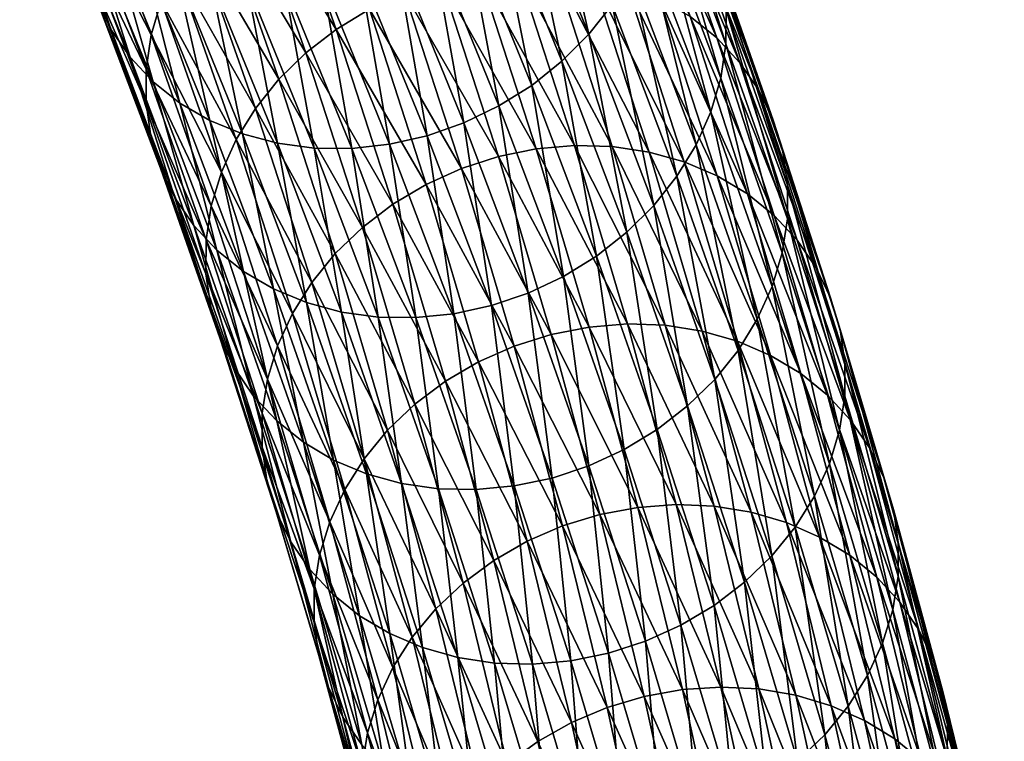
# Model space of a CAD drawing. Header units: centimetres. Extents: x -1886 to 2760, y -2774 to 68.
# Tile 55 of 77: x 2.528 to 3.085, y 65.016 to 65.425. Entities that reach past the tile are written whole.
import ezdxf

# ---------------------------------------------------------------- set-up
doc = ezdxf.new("R2010")
doc.units = ezdxf.units.CM
doc.layers.get('0').update_dxf_attribs({"true_color": 0x086e87})

msp = doc.modelspace()

# ---------------------------------------------------------------- meshes
at = {"color": 9, "true_color": 0xc1c1c1}
mesh = msp.add_polyface(dxfattribs=at)
corners = [(2.7199, 65.56389, -1128.96472), (2.76057, 65.47074, -1128.85315), (2.74081, 65.46101, -1128.85193), (2.84331, 65.56557, -1128.84607), (2.88229, 65.46985, -1128.73291), (2.874, 65.45112, -1128.73584), (2.85013, 65.41647, -1128.73987), (2.81131, 65.5118, -1128.85254), (2.82434, 65.52869, -1128.85095), (2.86322, 65.43322, -1128.73816), (2.83506, 65.54673, -1128.84875), (2.88683, 65.31953, -1128.62683), (2.83489, 65.40118, -1128.74097), (2.79614, 65.49636, -1128.85339), (2.87154, 65.3044, -1128.62805), (2.81781, 65.38758, -1128.74133), (2.77912, 65.4826, -1128.85364), (2.85439, 65.29095, -1128.62854), (2.77936, 65.36631, -1128.74011), (2.7992, 65.37589, -1128.74109), (2.81582, 65.27001, -1128.62769), (2.83572, 65.27942, -1128.62854), (2.75862, 65.35909, -1128.7384), (2.72012, 65.45361, -1128.85022), (2.79501, 65.26294, -1128.62634), (2.73733, 65.35426, -1128.73621), (2.77366, 65.25827, -1128.62427), (2.75214, 65.25606, -1128.62158), (2.77795, 65.34057, -1128.32434), (2.74582, 65.43987, -1128.43762), (2.72587, 65.43063, -1128.43701), (2.75794, 65.33149, -1128.32385), (2.79887, 65.34731, -1128.32532), (2.76669, 65.44678, -1128.43884), (2.82032, 65.35165, -1128.32703), (2.78809, 65.45129, -1128.44067), (2.71144, 65.53783, -1128.55054), (2.73225, 65.54489, -1128.552), (2.86336, 65.35295, -1128.33228), (2.83103, 65.45289, -1128.44629), (2.80966, 65.45334, -1128.44324), (2.84195, 65.35355, -1128.32935), (2.77513, 65.55177, -1128.55676), (2.7536, 65.54956, -1128.55408), (2.88419, 65.34978, -1128.33569), (2.85182, 65.44986, -1128.44983), (2.90411, 65.34419, -1128.33948), (2.8717, 65.44439, -1128.45386), (2.79644, 65.55146, -1128.55994), (2.81719, 65.54857, -1128.5636), (2.83702, 65.54321, -1128.56775), (2.89033, 65.43658, -1128.45825), (2.76888, 65.22004, -1128.21094), (2.73915, 65.32028, -1128.32422), (2.7219, 65.30716, -1128.32507), (2.80777, 65.23999, -1128.21057), (2.78771, 65.23108, -1128.21045), (2.82874, 65.24657, -1128.21155), (2.85025, 65.25075, -1128.21301), (2.89338, 65.25173, -1128.2179), (2.87192, 65.25249, -1128.21509)]
mesh.append_faces([[corners[k] for k in face] for face in [(0, 1, 2), (3, 4, 5), (6, 7, 8), (8, 9, 6), (10, 5, 9), (11, 6, 9), (7, 6, 12), (12, 13, 7), (6, 11, 14), (14, 12, 6), (13, 12, 15), (15, 16, 13), (12, 14, 17), (17, 15, 12), (18, 2, 1), (1, 19, 18), (19, 1, 16), (16, 15, 19), (20, 18, 19), (19, 21, 20), (21, 19, 15), (15, 17, 21), (2, 18, 22), (22, 23, 2), (18, 20, 24), (24, 22, 18), (23, 22, 25), (22, 24, 26), (26, 25, 22), (25, 26, 27), (28, 29, 30), (30, 31, 28), (29, 28, 32), (32, 33, 29), (33, 32, 34), (34, 35, 33), (36, 29, 33), (37, 33, 35), (38, 39, 40), (40, 41, 38), (42, 40, 39), (41, 40, 35), (35, 34, 41), (43, 35, 40), (39, 38, 44), (44, 45, 39), (46, 47, 45), (48, 39, 45), (49, 45, 47), (50, 47, 51), (52, 53, 54), (55, 28, 31), (56, 31, 53), (57, 32, 28), (32, 57, 58), (58, 34, 32), (59, 38, 41), (41, 60, 59), (60, 41, 34), (34, 58, 60)]], dxfattribs={"vtx2": -1, "color": 9})
mesh = msp.add_polyface(dxfattribs=at)
corners = [(2.88266, 65.56473, -1128.71155), (2.91964, 65.46706, -1128.59753), (2.92509, 65.44904, -1128.60254), (2.88811, 65.54668, -1128.71643), (2.92778, 65.43025, -1128.6073), (2.95442, 65.36791, -1128.48328), (2.98693, 65.26736, -1128.36841), (2.99237, 65.24937, -1128.37341), (2.95986, 65.34991, -1128.48816), (2.99503, 65.23064, -1128.3783), (2.96254, 65.33115, -1128.49292), (2.95953, 65.2927, -1128.50159), (2.92483, 65.39165, -1128.61572), (2.92771, 65.41101, -1128.61169), (2.96244, 65.31197, -1128.49744), (2.99491, 65.21152, -1128.38281), (2.88794, 65.48909, -1128.72937), (2.89078, 65.50854, -1128.72546), (2.89083, 65.52784, -1128.72107), (2.91914, 65.37251, -1128.61926), (2.88229, 65.46985, -1128.73291), (2.9108, 65.3539, -1128.62244), (2.874, 65.45112, -1128.73584), (2.95381, 65.27366, -1128.50525), (2.94543, 65.25517, -1128.50854), (2.92136, 65.22106, -1128.51318), (2.88683, 65.31953, -1128.62683), (2.89998, 65.33614, -1128.62488), (2.93455, 65.23753, -1128.51111), (2.86322, 65.43322, -1128.73816), (2.85182, 65.44986, -1128.44983), (2.88419, 65.34978, -1128.33569), (2.90411, 65.34419, -1128.33948), (2.93986, 65.32615, -1128.34839), (2.90739, 65.42654, -1128.46301), (2.89033, 65.43658, -1128.45825), (2.92277, 65.33627, -1128.34375), (2.87265, 65.52556, -1128.57715), (2.85562, 65.53551, -1128.57239), (2.8717, 65.44439, -1128.45386), (2.95502, 65.31393, -1128.35327), (2.92253, 65.41441, -1128.4679), (2.96806, 65.2999, -1128.35828), (2.93555, 65.40041, -1128.47302), (2.88777, 65.51349, -1128.58215), (2.90078, 65.49954, -1128.58728), (2.94625, 65.38483, -1128.47815), (2.97876, 65.28429, -1128.3634), (2.91147, 65.48399, -1128.59241), (2.86336, 65.35295, -1128.33228), (2.89338, 65.25173, -1128.2179), (2.91425, 65.24843, -1128.22107), (2.9342, 65.24271, -1128.22485), (2.97001, 65.22446, -1128.23352), (2.9529, 65.23467, -1128.229), (2.98519, 65.21217, -1128.23828)]
mesh.append_faces([[corners[k] for k in face] for face in [(0, 1, 2), (3, 2, 4), (5, 6, 7), (7, 8, 5), (9, 10, 8), (1, 5, 8), (8, 2, 1), (2, 8, 10), (10, 4, 2), (11, 12, 13), (13, 14, 11), (15, 14, 10), (14, 13, 4), (4, 10, 14), (12, 16, 17), (17, 13, 12), (13, 17, 18), (18, 4, 13), (16, 12, 19), (19, 20, 16), (20, 19, 21), (21, 22, 20), (12, 11, 23), (23, 19, 12), (19, 23, 24), (24, 21, 19), (25, 26, 27), (28, 27, 21), (21, 24, 28), (29, 27, 26), (27, 29, 22), (22, 21, 27), (30, 31, 32), (33, 34, 35), (35, 36, 33), (34, 37, 38), (38, 35, 34), (36, 35, 39), (39, 32, 36), (34, 33, 40), (40, 41, 34), (41, 40, 42), (42, 43, 41), (37, 34, 41), (41, 44, 37), (44, 41, 43), (43, 45, 44), (6, 5, 46), (46, 47, 6), (5, 1, 48), (48, 46, 5), (47, 46, 43), (43, 42, 47), (46, 48, 45), (45, 43, 46), (49, 50, 51), (51, 31, 49), (52, 32, 31), (53, 33, 36), (54, 36, 32), (55, 40, 33)]], dxfattribs={"vtx2": -1, "color": 9})
mesh = msp.add_polyface(dxfattribs=at)
corners = [(2.7002, 65.55399, -1128.96338), (2.74081, 65.46101, -1128.85193), (2.72012, 65.45361, -1128.85022), (2.67959, 65.54644, -1128.96143), (2.69889, 65.44862, -1128.84778), (2.63708, 65.53865, -1128.95557), (2.67749, 65.44612, -1128.84473), (2.65628, 65.44615, -1128.84119), (2.65842, 65.54131, -1128.95874), (2.61593, 65.53855, -1128.9519), (2.63563, 65.44878, -1128.83716), (2.59533, 65.54107, -1128.94775), (2.61588, 65.45392, -1128.83276), (2.57562, 65.5461, -1128.94312), (2.59735, 65.46143, -1128.828), (2.73733, 65.35426, -1128.73621), (2.6946, 65.35206, -1128.72998), (2.71586, 65.35189, -1128.7334), (2.6739, 65.35482, -1128.72607), (2.6541, 65.36006, -1128.7218), (2.61854, 65.37753, -1128.71228), (2.58038, 65.47122, -1128.823), (2.63554, 65.36767, -1128.71716), (2.60344, 65.38955, -1128.70715), (2.5653, 65.48318, -1128.81787), (2.59045, 65.40345, -1128.70203), (2.55231, 65.49706, -1128.81262), (2.62649, 65.30828, -1128.59094), (2.54163, 65.51258, -1128.80737), (2.57976, 65.41899, -1128.69678), (2.57158, 65.43591, -1128.69165), (2.60763, 65.34076, -1128.58069), (2.6158, 65.32384, -1128.58582), (2.53345, 65.52951, -1128.80225), (2.56613, 65.45396, -1128.68677), (2.60218, 65.35878, -1128.57568), (2.52798, 65.54758, -1128.79736), (2.56341, 65.4728, -1128.68213), (2.59948, 65.37758, -1128.57104), (2.63641, 65.31935, -1128.45093), (2.60243, 65.41618, -1128.5625), (2.59956, 65.39682, -1128.56653), (2.5663, 65.51155, -1128.67383), (2.56346, 65.49211, -1128.67773), (2.60812, 65.43532, -1128.55896), (2.57195, 65.53079, -1128.67029), (2.61646, 65.45393, -1128.55591), (2.64213, 65.33839, -1128.44714), (2.65051, 65.35689, -1128.44397), (2.67458, 65.391, -1128.43933), (2.64043, 65.48831, -1128.55151), (2.62729, 65.4717, -1128.55334), (2.66139, 65.37453, -1128.44128), (2.58024, 65.54953, -1128.66736), (2.7219, 65.30716, -1128.32507), (2.68993, 65.40598, -1128.43787), (2.73915, 65.32028, -1128.32422), (2.70713, 65.41926, -1128.43713), (2.65573, 65.50344, -1128.55029), (2.67287, 65.51688, -1128.54968), (2.69155, 65.52842, -1128.5498), (2.72587, 65.43063, -1128.43701), (2.74582, 65.43987, -1128.43762), (2.75794, 65.33149, -1128.32385)]
mesh.append_faces([[corners[k] for k in face] for face in [(0, 1, 2), (3, 2, 4), (5, 6, 7), (8, 4, 6), (9, 7, 10), (11, 10, 12), (13, 12, 14), (15, 4, 2), (16, 7, 6), (6, 17, 16), (17, 6, 4), (4, 15, 17), (7, 16, 18), (18, 10, 7), (10, 18, 19), (19, 12, 10), (20, 21, 14), (14, 22, 20), (22, 14, 12), (12, 19, 22), (21, 20, 23), (23, 24, 21), (24, 23, 25), (25, 26, 24), (27, 25, 23), (28, 29, 30), (29, 28, 26), (26, 25, 29), (31, 30, 29), (32, 29, 25), (33, 30, 34), (30, 31, 35), (35, 34, 30), (36, 34, 37), (34, 35, 38), (38, 37, 34), (39, 40, 41), (40, 42, 43), (43, 41, 40), (41, 43, 37), (37, 38, 41), (42, 40, 44), (45, 44, 46), (47, 44, 40), (44, 47, 48), (48, 46, 44), (49, 50, 51), (51, 52, 49), (52, 51, 46), (46, 48, 52), (53, 46, 51), (54, 55, 49), (56, 57, 55), (50, 49, 55), (55, 58, 50), (58, 55, 57), (57, 59, 58), (60, 61, 62), (63, 61, 57), (59, 57, 61)]], dxfattribs={"vtx2": -1, "color": 9})
mesh = msp.add_polyface(dxfattribs=at)
corners = [(2.73082, 65.25637, -1128.61829), (2.6946, 65.35206, -1128.72998), (2.71586, 65.35189, -1128.7334), (2.75214, 65.25606, -1128.62158), (2.73733, 65.35426, -1128.73621), (2.71008, 65.25926, -1128.61462), (2.6739, 65.35482, -1128.72607), (2.69024, 65.26461, -1128.61047), (2.6541, 65.36006, -1128.7218), (2.74412, 65.16219, -1128.50269), (2.72424, 65.16766, -1128.49866), (2.68856, 65.1855, -1128.4895), (2.65462, 65.28226, -1128.60107), (2.67165, 65.27232, -1128.60596), (2.70561, 65.17547, -1128.49426), (2.61854, 65.37753, -1128.71228), (2.63554, 65.36767, -1128.71716), (2.6395, 65.29433, -1128.59607), (2.60344, 65.38955, -1128.70715), (2.62649, 65.30828, -1128.59094), (2.67342, 65.19764, -1128.48462), (2.66039, 65.21162, -1128.47949), (2.67322, 65.14611, -1128.35742), (2.64152, 65.24413, -1128.46924), (2.64969, 65.22721, -1128.47437), (2.60763, 65.34076, -1128.58069), (2.6158, 65.32384, -1128.58582), (2.57976, 65.41899, -1128.69678), (2.59045, 65.40345, -1128.70203), (2.66779, 65.1641, -1128.35242), (2.63609, 65.26213, -1128.46423), (2.66512, 65.18282, -1128.34766), (2.63341, 65.28089, -1128.45947), (2.60218, 65.35878, -1128.57568), (2.59948, 65.37758, -1128.57104), (2.66817, 65.22115, -1128.33887), (2.63641, 65.31935, -1128.45093), (2.63351, 65.30007, -1128.45496), (2.66524, 65.20195, -1128.34302), (2.59956, 65.39682, -1128.56653), (2.67392, 65.2401, -1128.33508), (2.64213, 65.33839, -1128.44714), (2.68235, 65.25848, -1128.33167), (2.65051, 65.35689, -1128.44397), (2.60243, 65.41618, -1128.5625), (2.7065, 65.29233, -1128.32666), (2.67458, 65.391, -1128.43933), (2.66139, 65.37453, -1128.44128), (2.69326, 65.276, -1128.32886), (2.7219, 65.30716, -1128.32507), (2.68993, 65.40598, -1128.43787), (2.73915, 65.32028, -1128.32422), (2.70713, 65.41926, -1128.43713), (2.75794, 65.33149, -1128.32385), (2.7119, 65.15881, -1128.21912), (2.73614, 65.19238, -1128.21375), (2.72285, 65.17619, -1128.21619), (2.75158, 65.20707, -1128.21204)]
mesh.append_faces([[corners[k] for k in face] for face in [(0, 1, 2), (2, 3, 0), (3, 2, 4), (1, 0, 5), (5, 6, 1), (6, 5, 7), (7, 8, 6), (9, 5, 0), (10, 7, 5), (11, 12, 13), (13, 14, 11), (14, 13, 7), (12, 15, 16), (16, 13, 12), (13, 16, 8), (8, 7, 13), (15, 12, 17), (17, 18, 15), (18, 17, 19), (12, 11, 20), (20, 17, 12), (17, 20, 21), (21, 19, 17), (22, 23, 24), (23, 25, 26), (26, 24, 23), (24, 26, 19), (19, 21, 24), (27, 26, 25), (28, 19, 26), (29, 30, 23), (31, 32, 30), (25, 23, 30), (30, 33, 25), (33, 30, 32), (32, 34, 33), (35, 36, 37), (37, 38, 35), (39, 37, 36), (38, 37, 32), (32, 31, 38), (37, 39, 34), (34, 32, 37), (36, 35, 40), (40, 41, 36), (41, 40, 42), (42, 43, 41), (44, 36, 41), (45, 46, 47), (47, 48, 45), (48, 47, 43), (43, 42, 48), (46, 45, 49), (50, 49, 51), (52, 51, 53), (54, 42, 40), (55, 45, 48), (48, 56, 55), (56, 48, 42), (45, 55, 57), (57, 49, 45)]], dxfattribs={"vtx2": -1, "color": 9})
mesh = msp.add_polyface(dxfattribs=at)
corners = [(2.95986, 65.34991, -1128.48816), (2.99237, 65.24937, -1128.37341), (2.99503, 65.23064, -1128.3783), (2.99199, 65.19232, -1128.38708), (2.95953, 65.2927, -1128.50159), (2.96244, 65.31197, -1128.49744), (2.99491, 65.21152, -1128.38281), (2.96254, 65.33115, -1128.49292), (2.98623, 65.17337, -1128.39087), (2.95381, 65.27366, -1128.50525), (2.97781, 65.15499, -1128.39417), (2.94543, 65.25517, -1128.50854), (2.95365, 65.12115, -1128.39917), (2.92136, 65.22106, -1128.51318), (2.93455, 65.23753, -1128.51111), (2.96689, 65.13747, -1128.39697), (2.89998, 65.33614, -1128.62488), (2.93825, 65.10632, -1128.40076), (2.906, 65.20608, -1128.51465), (2.921, 65.09319, -1128.40173), (2.98693, 65.26736, -1128.36841), (3.01713, 65.16547, -1128.2533), (3.02256, 65.1475, -1128.2583), (3.05039, 65.0444, -1128.14282), (3.02521, 65.1288, -1128.26318), (3.05304, 65.02573, -1128.14771), (3.02213, 65.0906, -1128.27209), (3.02508, 65.10973, -1128.26782), (3.01634, 65.07174, -1128.276), (3.00789, 65.05347, -1128.27942), (2.99694, 65.03607, -1128.28235), (2.9463, 65.04585, -1127.98804), (2.92104, 65.14933, -1128.10315), (2.89954, 65.15025, -1128.10059), (2.89338, 65.25173, -1128.2179), (2.94195, 65.14589, -1128.1062), (2.91425, 65.24843, -1128.22107), (2.88419, 65.34978, -1128.33569), (2.9342, 65.24271, -1128.22485), (2.96193, 65.14003, -1128.10974), (2.96725, 65.04226, -1127.99097), (2.98727, 65.03626, -1127.99438), (3.00603, 65.02799, -1127.99829), (2.98066, 65.13188, -1128.11377), (2.92277, 65.33627, -1128.34375), (2.9529, 65.23467, -1128.229), (2.97001, 65.22446, -1128.23352), (2.90411, 65.34419, -1128.33948), (2.9978, 65.12157, -1128.11816), (2.93986, 65.32615, -1128.34839), (2.98519, 65.21217, -1128.23828), (3.013, 65.10919, -1128.1228), (2.95502, 65.31393, -1128.35327), (2.99824, 65.19807, -1128.24316), (2.96806, 65.2999, -1128.35828), (3.02607, 65.09503, -1128.12769), (2.97876, 65.28429, -1128.3634), (3.00896, 65.18242, -1128.24829), (3.04497, 65.06238, -1128.13782), (3.03679, 65.07935, -1128.13269)]
mesh.append_faces([[corners[k] for k in face] for face in [(0, 1, 2), (3, 4, 5), (5, 6, 3), (7, 2, 6), (4, 3, 8), (8, 9, 4), (9, 8, 10), (10, 11, 9), (12, 13, 14), (14, 15, 12), (16, 14, 13), (15, 14, 11), (11, 10, 15), (13, 12, 17), (17, 18, 13), (18, 17, 19), (20, 21, 22), (22, 1, 20), (23, 22, 21), (1, 22, 24), (24, 2, 1), (25, 24, 22), (26, 3, 6), (6, 27, 26), (27, 6, 2), (2, 24, 27), (3, 26, 28), (28, 8, 3), (8, 28, 29), (29, 10, 8), (30, 15, 10), (31, 32, 33), (34, 32, 35), (35, 36, 34), (37, 36, 38), (36, 35, 39), (39, 38, 36), (40, 35, 32), (41, 39, 35), (42, 43, 39), (44, 45, 46), (47, 38, 45), (48, 46, 45), (45, 43, 48), (43, 45, 38), (38, 39, 43), (49, 46, 50), (46, 48, 51), (51, 50, 46), (52, 50, 53), (53, 54, 52), (50, 51, 55), (55, 53, 50), (21, 20, 56), (56, 57, 21), (57, 56, 54), (54, 53, 57), (58, 21, 57), (57, 59, 58), (59, 57, 53), (53, 55, 59)]], dxfattribs={"vtx2": -1, "color": 9})
mesh = msp.add_polyface(dxfattribs=at)
corners = [(2.921, 65.09319, -1128.40173), (2.88881, 65.19279, -1128.51538), (2.906, 65.20608, -1128.51465), (2.88683, 65.31953, -1128.62683), (2.92136, 65.22106, -1128.51318), (2.87154, 65.3044, -1128.62805), (2.85439, 65.29095, -1128.62854), (2.88221, 65.07291, -1128.40161), (2.85012, 65.17218, -1128.51489), (2.87008, 65.18143, -1128.5155), (2.90222, 65.08199, -1128.40198), (2.81582, 65.27001, -1128.62769), (2.83572, 65.27942, -1128.62854), (2.86129, 65.06617, -1128.40051), (2.82925, 65.16528, -1128.51367), (2.83983, 65.06182, -1128.3988), (2.80785, 65.16077, -1128.51172), (2.79501, 65.26294, -1128.62634), (2.77366, 65.25827, -1128.62427), (2.79679, 65.06052, -1128.39368), (2.76491, 65.15916, -1128.50623), (2.78628, 65.15871, -1128.50928), (2.73082, 65.25637, -1128.61829), (2.75214, 65.25606, -1128.62158), (2.81821, 65.05992, -1128.39661), (2.77596, 65.06368, -1128.39026), (2.74412, 65.16219, -1128.50269), (2.75604, 65.06928, -1128.38635), (2.72424, 65.16766, -1128.49866), (2.73738, 65.07719, -1128.38208), (2.76345, 65.09127, -1128.10046), (2.73614, 65.19238, -1128.21375), (2.72285, 65.17619, -1128.21619), (2.75013, 65.07521, -1128.10303), (2.77894, 65.1058, -1128.09851), (2.75158, 65.20707, -1128.21204), (2.7219, 65.30716, -1128.32507), (2.76888, 65.22004, -1128.21094), (2.79628, 65.11861, -1128.09729), (2.86037, 65.03542, -1127.9823), (2.83526, 65.13824, -1128.09668), (2.81516, 65.1295, -1128.09668), (2.75794, 65.33149, -1128.32385), (2.78771, 65.23108, -1128.21045), (2.80777, 65.23999, -1128.21057), (2.73915, 65.32028, -1128.32422), (2.77795, 65.34057, -1128.32434), (2.82874, 65.24657, -1128.21155), (2.85627, 65.14465, -1128.09729), (2.87782, 65.14867, -1128.09863), (2.85025, 65.25075, -1128.21301), (2.88142, 65.04166, -1127.98279), (2.90301, 65.0455, -1127.98389), (2.92477, 65.04691, -1127.98572), (2.89954, 65.15025, -1128.10059), (2.92104, 65.14933, -1128.10315), (2.89338, 65.25173, -1128.2179), (2.87192, 65.25249, -1128.21509)]
mesh.append_faces([[corners[k] for k in face] for face in [(0, 1, 2), (3, 4, 2), (2, 5, 3), (5, 2, 1), (1, 6, 5), (7, 8, 9), (9, 10, 7), (8, 11, 12), (12, 9, 8), (10, 9, 1), (1, 0, 10), (9, 12, 6), (6, 1, 9), (8, 7, 13), (13, 14, 8), (14, 13, 15), (15, 16, 14), (11, 8, 14), (14, 17, 11), (17, 14, 16), (16, 18, 17), (19, 20, 21), (20, 22, 23), (23, 21, 20), (24, 21, 16), (16, 15, 24), (21, 23, 18), (18, 16, 21), (20, 19, 25), (25, 26, 20), (26, 25, 27), (27, 28, 26), (22, 20, 26), (28, 27, 29), (30, 31, 32), (32, 33, 30), (31, 30, 34), (34, 35, 31), (36, 35, 37), (35, 34, 38), (38, 37, 35), (39, 40, 41), (42, 43, 44), (45, 37, 43), (40, 44, 43), (43, 41, 40), (41, 43, 37), (37, 38, 41), (46, 44, 47), (44, 40, 48), (48, 47, 44), (47, 48, 49), (49, 50, 47), (51, 48, 40), (52, 49, 48), (53, 54, 49), (55, 56, 57), (57, 54, 55), (54, 57, 50), (50, 49, 54)]], dxfattribs={"vtx2": -1, "color": 9})
mesh = msp.add_polyface(dxfattribs=at)
corners = [(2.71008, 65.25926, -1128.61462), (2.74412, 65.16219, -1128.50269), (2.72424, 65.16766, -1128.49866), (2.7203, 65.08732, -1128.37744), (2.68856, 65.1855, -1128.4895), (2.70561, 65.17547, -1128.49426), (2.73738, 65.07719, -1128.38208), (2.69024, 65.26461, -1128.61047), (2.70513, 65.09953, -1128.37268), (2.67342, 65.19764, -1128.48462), (2.6921, 65.11357, -1128.36768), (2.66039, 65.21162, -1128.47949), (2.64969, 65.22721, -1128.47437), (2.68139, 65.12918, -1128.36255), (2.67322, 65.14611, -1128.35742), (2.64152, 65.24413, -1128.46924), (2.66779, 65.1641, -1128.35242), (2.63609, 65.26213, -1128.46423), (2.66512, 65.18282, -1128.34766), (2.74979, 64.98781, -1128.26501), (2.7346, 65.00009, -1128.26025), (2.72155, 65.01419, -1128.25525), (2.74871, 64.91359, -1128.14258), (2.70266, 65.04678, -1128.24512), (2.71083, 65.02985, -1128.25024), (2.72981, 64.94624, -1128.13257), (2.73799, 64.92928, -1128.13757), (2.69723, 65.06477, -1128.24011), (2.72438, 64.96423, -1128.12756), (2.69458, 65.08346, -1128.23535), (2.72174, 64.98289, -1128.12268), (2.7492, 64.86256, -1128.0144), (2.74656, 64.88121, -1128.00952), (2.7497, 64.91921, -1128.00049), (2.72485, 65.02099, -1128.11365), (2.72188, 65.00192, -1128.11792), (2.74672, 64.90021, -1128.00488), (2.69766, 65.12167, -1128.22644), (2.66817, 65.22115, -1128.33887), (2.66524, 65.20195, -1128.34302), (2.69471, 65.10254, -1128.23071), (2.70345, 65.14053, -1128.22253), (2.67392, 65.2401, -1128.33508), (2.73066, 65.03976, -1128.10962), (2.7119, 65.15881, -1128.21912), (2.73915, 65.05794, -1128.10608), (2.75553, 64.9379, -1127.99634), (2.68235, 65.25848, -1128.33167), (2.72285, 65.17619, -1128.21619), (2.75013, 65.07521, -1128.10303)]
mesh.append_faces([[corners[k] for k in face] for face in [(0, 1, 2), (3, 4, 5), (5, 6, 3), (6, 5, 2), (7, 2, 5), (4, 3, 8), (8, 9, 4), (9, 8, 10), (10, 11, 9), (12, 13, 14), (13, 12, 11), (11, 10, 13), (15, 14, 16), (17, 16, 18), (19, 3, 6), (3, 19, 20), (20, 8, 3), (8, 20, 21), (21, 10, 8), (22, 21, 20), (23, 14, 13), (13, 24, 23), (24, 13, 10), (10, 21, 24), (25, 23, 24), (24, 26, 25), (26, 24, 21), (21, 22, 26), (14, 23, 27), (27, 16, 14), (23, 25, 28), (28, 27, 23), (16, 27, 29), (29, 18, 16), (27, 28, 30), (30, 29, 27), (31, 28, 25), (32, 30, 28), (33, 34, 35), (36, 35, 30), (30, 32, 36), (37, 38, 39), (39, 40, 37), (40, 39, 18), (18, 29, 40), (34, 37, 40), (40, 35, 34), (35, 40, 29), (29, 30, 35), (38, 37, 41), (41, 42, 38), (37, 34, 43), (43, 41, 37), (42, 41, 44), (41, 43, 45), (45, 44, 41), (46, 43, 34), (47, 44, 48), (49, 48, 44), (44, 45, 49)]], dxfattribs={"vtx2": -1, "color": 9})
mesh = msp.add_polyface(dxfattribs=at)
corners = [(3.01713, 65.16547, -1128.2533), (3.04497, 65.06238, -1128.13782), (3.05039, 65.0444, -1128.14282), (3.02256, 65.1475, -1128.2583), (3.05304, 65.02573, -1128.14771), (3.07041, 64.95815, -1128.02185), (3.07583, 64.94017, -1128.02686), (3.07848, 64.92152, -1128.03174), (3.07533, 64.88352, -1128.04089), (3.04993, 64.98763, -1128.15674), (3.0529, 65.0067, -1128.15234), (3.07832, 64.90253, -1128.0365), (3.02213, 65.0906, -1128.27209), (3.02508, 65.10973, -1128.26782), (3.02521, 65.1288, -1128.26318), (3.04412, 64.96886, -1128.16077), (3.01634, 65.07174, -1128.276), (3.03563, 64.95069, -1128.16431), (3.00789, 65.05347, -1128.27942), (3.0695, 64.86483, -1128.04504), (2.98366, 65.01989, -1128.28479), (2.95365, 65.12115, -1128.39917), (2.96689, 65.13747, -1128.39697), (2.99694, 65.03607, -1128.28235), (2.97781, 65.15499, -1128.39417), (3.01133, 64.91737, -1128.1698), (3.02465, 64.93342, -1128.16736), (2.96821, 65.0052, -1128.2865), (2.93825, 65.10632, -1128.40076), (2.99584, 64.90282, -1128.17175), (2.95091, 64.99223, -1128.2876), (2.921, 65.09319, -1128.40173), (2.9785, 64.89001, -1128.1731), (2.93208, 64.98119, -1128.28809), (2.95962, 64.87914, -1128.17371), (2.96914, 64.94138, -1127.87268), (2.9463, 65.04585, -1127.98804), (2.92477, 65.04691, -1127.98572), (2.94757, 64.9426, -1127.87048), (2.99012, 64.93763, -1127.87537), (2.96725, 65.04226, -1127.99097), (3.01017, 64.9315, -1127.87866), (2.98727, 65.03626, -1127.99438), (2.92104, 65.14933, -1128.10315), (2.94195, 65.14589, -1128.1062), (3.04613, 64.91257, -1127.88647), (3.02318, 65.01757, -1128.00256), (3.00603, 65.02799, -1127.99829), (3.02895, 64.9231, -1127.88245), (2.9978, 65.12157, -1128.11816), (2.98066, 65.13188, -1128.11377), (2.96193, 65.14003, -1128.10974), (3.06138, 64.90002, -1127.89099), (3.03841, 65.00511, -1128.00708), (3.07448, 64.88572, -1127.89575), (3.05149, 64.99088, -1128.01196), (3.013, 65.10919, -1128.1228), (3.02607, 65.09503, -1128.12769), (3.03679, 65.07935, -1128.13269), (3.06223, 64.97514, -1128.01685), (3.08522, 64.86993, -1127.90063)]
mesh.append_faces([[corners[k] for k in face] for face in [(0, 1, 2), (3, 2, 4), (1, 5, 6), (6, 2, 1), (2, 6, 7), (7, 4, 2), (8, 9, 10), (11, 10, 4), (4, 7, 11), (9, 12, 13), (13, 10, 9), (10, 13, 14), (14, 4, 10), (12, 9, 15), (15, 16, 12), (16, 15, 17), (17, 18, 16), (19, 15, 9), (20, 21, 22), (22, 23, 20), (24, 18, 23), (25, 20, 23), (23, 26, 25), (26, 23, 18), (18, 17, 26), (21, 20, 27), (27, 28, 21), (20, 25, 29), (29, 27, 20), (28, 27, 30), (30, 31, 28), (32, 30, 27), (31, 30, 33), (34, 33, 30), (35, 36, 37), (37, 38, 35), (36, 35, 39), (39, 40, 36), (40, 39, 41), (41, 42, 40), (43, 36, 40), (44, 40, 42), (45, 46, 47), (47, 48, 45), (46, 49, 50), (50, 47, 46), (48, 47, 42), (42, 41, 48), (51, 42, 47), (46, 45, 52), (52, 53, 46), (54, 55, 53), (49, 46, 53), (53, 56, 49), (56, 53, 55), (55, 57, 56), (5, 1, 58), (58, 59, 5), (60, 59, 55), (59, 58, 57), (57, 55, 59)]], dxfattribs={"vtx2": -1, "color": 9})
mesh = msp.add_polyface(dxfattribs=at)
corners = [(2.78628, 65.15871, -1128.50928), (2.81821, 65.05992, -1128.39661), (2.79679, 65.06052, -1128.39368), (2.91202, 64.97228, -1128.28784), (2.88221, 65.07291, -1128.40161), (2.90222, 65.08199, -1128.40198), (2.93208, 64.98119, -1128.28809), (2.921, 65.09319, -1128.40173), (2.93952, 64.87039, -1128.17371), (2.89105, 64.96571, -1128.28699), (2.86129, 65.06617, -1128.40051), (2.91851, 64.86398, -1128.17297), (2.86955, 64.96152, -1128.28552), (2.83983, 65.06182, -1128.3988), (2.82642, 64.96054, -1128.28064), (2.84788, 64.95979, -1128.28333), (2.80555, 64.96384, -1128.27747), (2.77596, 65.06368, -1128.39026), (2.78559, 64.96956, -1128.27368), (2.75604, 65.06928, -1128.38635), (2.81285, 64.86859, -1128.16052), (2.73738, 65.07719, -1128.38208), (2.7669, 64.97759, -1128.26953), (2.74979, 64.98781, -1128.26501), (2.77699, 64.88706, -1128.1521), (2.79412, 64.87674, -1128.15649), (2.76178, 64.89943, -1128.14746), (2.7346, 65.00009, -1128.26025), (2.74871, 64.91359, -1128.14258), (2.72188, 65.00192, -1128.11792), (2.74672, 64.90021, -1128.00488), (2.7497, 64.91921, -1128.00049), (2.72485, 65.02099, -1128.11365), (2.75553, 64.9379, -1127.99634), (2.73066, 65.03976, -1128.10962), (2.76404, 64.95598, -1127.99268), (2.73915, 65.05794, -1128.10608), (2.81097, 64.88586, -1127.8728), (2.78841, 64.98907, -1127.98682), (2.77506, 64.97314, -1127.9895), (2.76345, 65.09127, -1128.10046), (2.75013, 65.07521, -1128.10303), (2.79759, 64.87006, -1127.87561), (2.82652, 64.90012, -1127.87061), (2.80393, 65.00346, -1127.98474), (2.84393, 64.91262, -1127.86902), (2.82131, 65.01611, -1127.98328), (2.77894, 65.1058, -1128.09851), (2.79628, 65.11861, -1128.09729), (2.88306, 64.9316, -1127.86755), (2.86037, 65.03542, -1127.9823), (2.84023, 65.02683, -1127.98242), (2.86288, 64.92319, -1127.86792), (2.81516, 65.1295, -1128.09668), (2.90416, 64.93767, -1127.86792), (2.88142, 65.04166, -1127.98279), (2.92578, 64.94135, -1127.8689), (2.90301, 65.0455, -1127.98389), (2.83526, 65.13824, -1128.09668), (2.85627, 65.14465, -1128.09729), (2.89954, 65.15025, -1128.10059), (2.92477, 65.04691, -1127.98572), (2.9463, 65.04585, -1127.98804), (2.94757, 64.9426, -1127.87048), (2.87782, 65.14867, -1128.09863)]
mesh.append_faces([[corners[k] for k in face] for face in [(0, 1, 2), (3, 4, 5), (5, 6, 3), (6, 5, 7), (8, 3, 6), (4, 3, 9), (9, 10, 4), (11, 9, 3), (10, 9, 12), (12, 13, 10), (14, 2, 1), (1, 15, 14), (15, 1, 13), (13, 12, 15), (2, 14, 16), (16, 17, 2), (17, 16, 18), (18, 19, 17), (20, 18, 16), (21, 22, 23), (22, 21, 19), (19, 18, 22), (24, 23, 22), (25, 22, 18), (26, 27, 23), (27, 26, 28), (29, 30, 31), (32, 31, 33), (34, 33, 35), (35, 36, 34), (37, 38, 39), (38, 40, 41), (41, 39, 38), (42, 39, 35), (39, 41, 36), (36, 35, 39), (43, 44, 38), (44, 43, 45), (45, 46, 44), (40, 38, 44), (44, 47, 40), (47, 44, 46), (46, 48, 47), (49, 50, 51), (51, 52, 49), (53, 51, 50), (52, 51, 46), (46, 45, 52), (51, 53, 48), (48, 46, 51), (50, 49, 54), (54, 55, 50), (55, 54, 56), (56, 57, 55), (58, 50, 55), (59, 55, 57), (60, 61, 62), (63, 61, 57), (57, 56, 63), (64, 57, 61)]], dxfattribs={"vtx2": -1, "color": 9})

doc.saveas('drawing.dxf')
